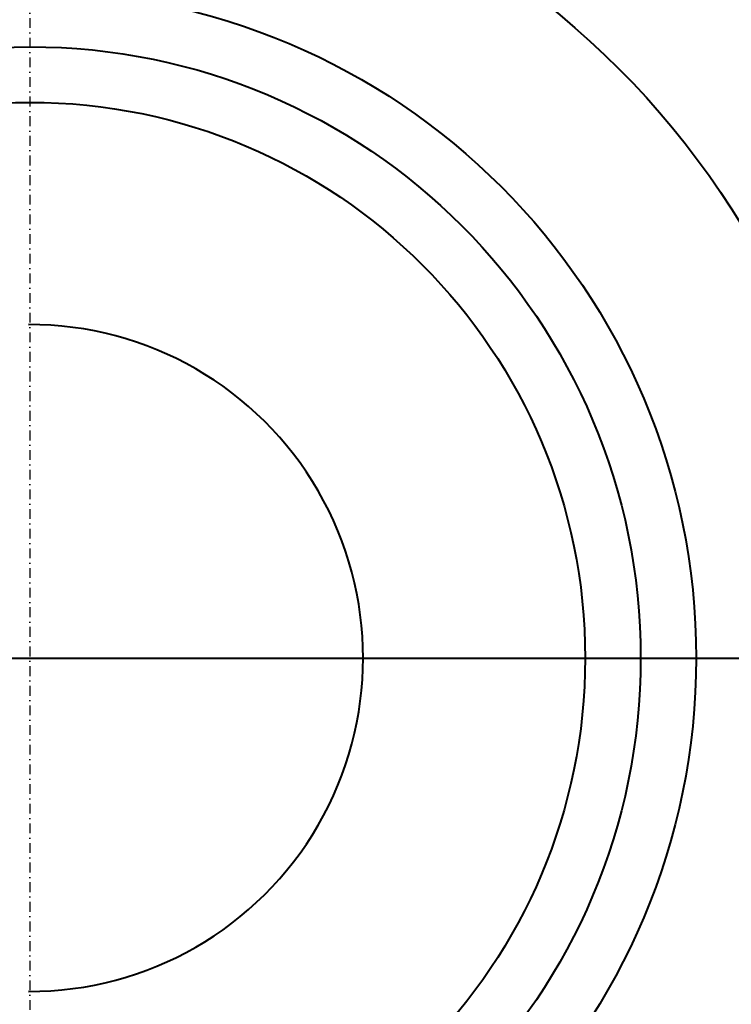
# Model space of a CAD drawing. Header units: millimetres. Extents: x -3143211 to -2549809, y 1060331 to 1394375.
# Tile 23 of 151: x -3041405 to -3039559, y 1085764 to 1088316. Entities that reach past the tile are written whole.
import ezdxf

# ---------------------------------------------------------------- set-up
doc = ezdxf.new("R2010")
doc.units = ezdxf.units.MM
doc.linetypes.add('DASHDOTX2', pattern=[50.8, 25.4, -12.7, 0, -12.7])
doc.layers.add('7', color=2, linetype='Continuous')
doc.layers.add('ABR', color=3, linetype='Continuous')

msp = doc.modelspace()

# ---------------------------------------------------------------- linework, layer by layer
at = {"lineweight": 40}
msp.add_line((-3052846.83815, 1086661.59191), (-3030492.82448, 1086661.59191), dxfattribs=at)
for radius in [2160, 1728, 1584, 1440]:
    msp.add_circle((-3041378.528, 1086661.59191), radius, dxfattribs=at)
msp.add_arc((-3041378.528, 1086661.59191), 864, 269.7530094, 90.2469906, dxfattribs=at)
at = {"layer": '7', "color": 188}
for start, end in [(114.67964482, 114.92688051), (245.07311949, 245.32035518)]:
    msp.add_arc((-3040981.50423, 1086661.59191), 950.85429, start, end, dxfattribs=at)
at = {"layer": 'ABR', "color": 188, "linetype": 'DASHDOTX2'}
msp.add_line((-3041378.528, 1089541.59191), (-3041378.528, 1081044.32847), dxfattribs=at)

doc.saveas('drawing.dxf')
